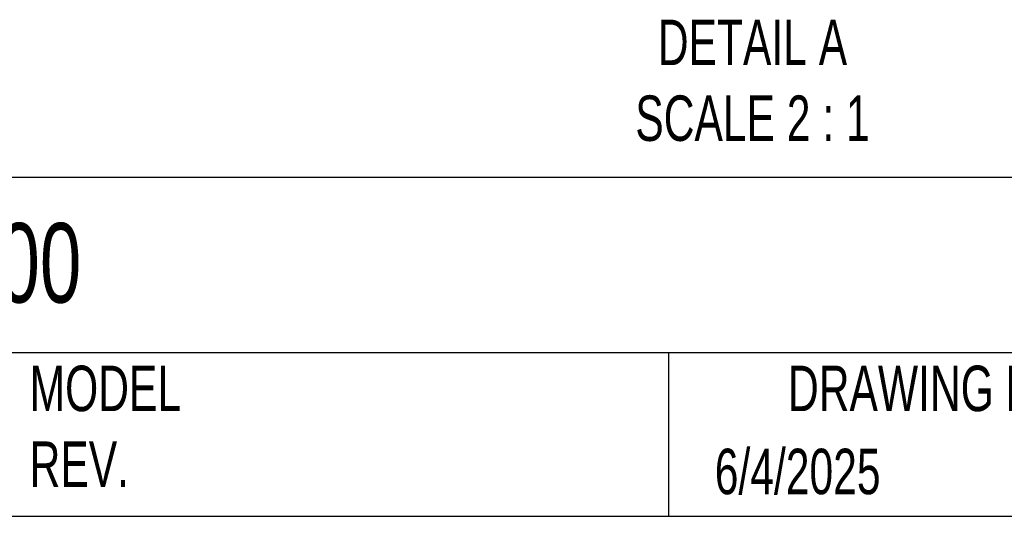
# Model space of a CAD drawing. Header units: millimetres. Extents: x 6 to 275, y 6 to 210.
# Tile 4 of 17: x 190 to 236, y 6 to 29. Entities that reach past the tile are written whole.
import ezdxf

# ---------------------------------------------------------------- set-up
doc = ezdxf.new("R2010")
doc.units = ezdxf.units.MM
doc.linetypes.add('SLD-Solid', pattern=[0])
doc.layers.add('TEXT', color=140, linetype='SLD-Solid', lineweight=25)
doc.styles.add('SLDTEXTSTYLE0', font='TXT', dxfattribs={"width": 0.7})

msp = doc.modelspace()

# ---------------------------------------------------------------- linework, layer by layer
at = {"layer": 'TEXT'}
for p, q in [((273.05, 22.126), (6.35, 22.126)), ((273.05, 13.97), (6.35, 13.97)), ((220.466, 13.97), (220.466, 6.35)), ((6.35, 6.35), (273.05, 6.35))]:
    msp.add_line(p, q, dxfattribs=at)

# ---------------------------------------------------------------- texts
at = {"layer": 'TEXT', "style": 'SLDTEXTSTYLE0'}
for s, insert, char_height, attachment_point in [('DETAIL A^JSCALE 2 : 1', (224.367, 29.475), 2.11667, 2), ('7700-51201-S4X0200', (159.208, 20.006), 3.70417, 1), ('MODEL ^JREV.', (190.734, 13.364), 2.11667, 1), ('DRAWING DATE', (233.725, 13.364), 2.11667, 2), ('6/4/2025', (222.613, 9.497), 2.1167, 1)]:
    msp.add_mtext(s, dxfattribs=dict(at, insert=insert, char_height=char_height, attachment_point=attachment_point))

doc.saveas('drawing.dxf')
